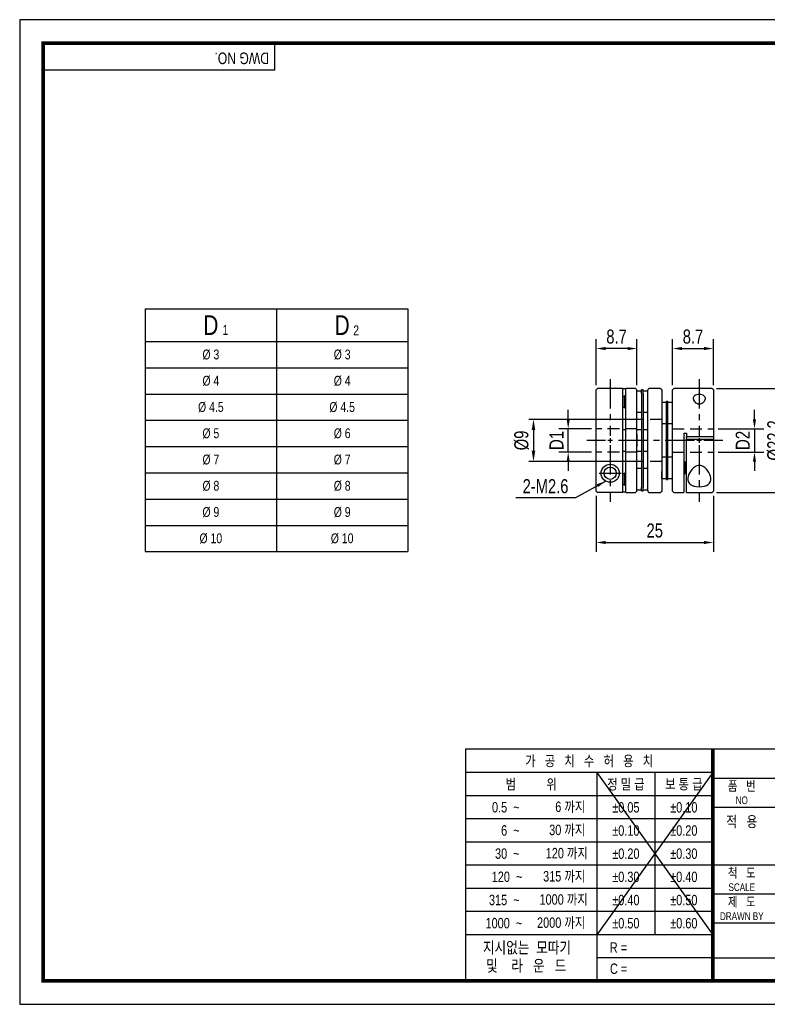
# Model space of a CAD drawing. Header units: millimetres. Extents: x 0 to 297, y 0 to 210.
# Tile 1 of 2: x 0 to 159, y 0 to 210. Entities that reach past the tile are written whole.
import ezdxf
from ezdxf.enums import TextEntityAlignment as Align

# ---------------------------------------------------------------- set-up
doc = ezdxf.new("R2010")
doc.units = ezdxf.units.MM
doc.header["$LTSCALE"] = 5
for name, pattern in [('CENTER', [2, 1.25, -0.25, 0.25, -0.25]), ('CENTER2', [1.125, 0.75, -0.125, 0.125, -0.125]), ('DASHED', [0.75, 0.5, -0.25]), ('HIDDEN', [0.375, 0.25, -0.125]), ('PHANTOM2', [1.25, 0.625, -0.125, 0.125, -0.125, 0.125, -0.125])]:
    doc.linetypes.add(name, pattern=pattern)
doc.layers.get('0').update_dxf_attribs({"linetype": 'CONTINUOUS'})
doc.layers.get('Defpoints').update_dxf_attribs({"linetype": 'CONTINUOUS'})
for name, color, linetype in [('BM', 2, 'CONTINUOUS'), ('C', 1, 'CENTER2'), ('CT', 1, 'CENTER'), ('D', 7, 'CONTINUOUS'), ('DIM', 2, 'CONTINUOUS'), ('H', 3, 'HIDDEN'), ('HD', 4, 'DASHED'), ('P', 4, 'PHANTOM2')]:
    doc.layers.add(name, color=color, linetype=linetype)
doc.styles.get("Standard").update_dxf_attribs({"font": 'Gulim.ttf', "width": 0.8, "height": 3})
doc.dimstyles.new('LIM', dxfattribs={"dimtxt": 2, "dimasz": 2, "dimexe": 2, "dimexo": 1, "dimgap": 1, "dimtad": 1, "dimdec": 3, "dimzin": 9, "dimdsep": 46, "dimtxsty": 'Standard', "dimcen": 3, "dimclrd": 1, "dimclre": 1, "dimadec": 0, "dimazin": 0, "dimtfac": 1, "dimtdec": 3, "dimtmove": 0, "dimatfit": 3, "dimfxl": 0, "dimtolj": 1, "dimtzin": 0, "dimarcsym": 0})
doc.dimstyles.get("Standard").update_dxf_attribs({"dimtxt": 0.18, "dimasz": 0.18, "dimexe": 0.18, "dimexo": 0.0625, "dimgap": 0.09, "dimtad": 0, "dimtih": 1, "dimtoh": 1, "dimdec": 4, "dimzin": 0, "dimdsep": 46, "dimtxsty": 'Standard', "dimcen": 0.09, "dimadec": 0, "dimazin": 0, "dimtfac": 1, "dimtdec": 4, "dimtofl": 0, "dimtmove": 0, "dimatfit": 3, "dimfxl": 0, "dimtolj": 1, "dimtzin": 0, "dimarcsym": 0})

# ---------------------------------------------------------------- blocks, each defined once
blk = doc.blocks.new('*D0')
at = {"color": 1, "lineweight": -2, "ltscale": 25.4}
for p, q in [((148.63, 131.36), (165.51, 131.36)), ((163.51, 129.36), (163.51, 111.16)), ((148.63, 109.16), (165.51, 109.16))]:
    blk.add_line(p, q, dxfattribs=at)
at = {"color": 1, "ltscale": 25.4}
for points in [[(163.18, 129.36), (163.85, 129.36), (163.51, 131.36)], [(163.18, 111.16), (163.85, 111.16), (163.51, 109.16)]]:
    blk.add_solid(points, dxfattribs=at)
at = {"layer": 'Defpoints', "color": 0, "ltscale": 25.4}
for p in [(147.63, 131.36), (147.63, 109.16), (163.51, 109.16)]:
    blk.add_point(p, dxfattribs=at)
at = {"color": 0, "ltscale": 25.4, "insert": (160.97, 120.26), "char_height": 3, "attachment_point": 5, "rotation": 90}
blk.add_mtext('\\A1;{\\f??|b0|i0|c0|p49;%%C}22.2', dxfattribs=at)
blk = doc.blocks.new('*D1')
at = {"color": 1, "lineweight": -2, "ltscale": 25.4}
for p, q in [((156.69, 124.76), (156.69, 126.76)), ((148.93, 122.76), (158.69, 122.76)), ((156.69, 122.76), (156.69, 117.76)), ((148.93, 117.76), (158.69, 117.76)), ((156.69, 115.76), (156.69, 113.76))]:
    blk.add_line(p, q, dxfattribs=at)
at = {"color": 1, "ltscale": 25.4}
for points in [[(156.36, 124.76), (157.03, 124.76), (156.69, 122.76)], [(156.36, 115.76), (157.03, 115.76), (156.69, 117.76)]]:
    blk.add_solid(points, dxfattribs=at)
at = {"layer": 'Defpoints', "color": 0, "ltscale": 25.4}
for p in [(147.93, 122.76), (147.93, 117.76), (156.69, 117.76)]:
    blk.add_point(p, dxfattribs=at)
at = {"color": 0, "ltscale": 25.4, "insert": (154.19, 120.26), "char_height": 3, "attachment_point": 5, "rotation": 90}
blk.add_mtext('\\A1;{\\f??|b0|i0|c0|p49;D2}', dxfattribs=at)
blk = doc.blocks.new('*D2')
at = {"color": 1, "lineweight": -2, "ltscale": 25.4}
for p, q in [((116.97, 124.76), (116.97, 126.76)), ((121.93, 122.76), (114.97, 122.76)), ((116.97, 117.76), (116.97, 122.76)), ((121.93, 117.76), (114.97, 117.76)), ((116.97, 115.76), (116.97, 113.76))]:
    blk.add_line(p, q, dxfattribs=at)
at = {"color": 1, "ltscale": 25.4}
for points in [[(116.64, 124.76), (117.3, 124.76), (116.97, 122.76)], [(116.64, 115.76), (117.3, 115.76), (116.97, 117.76)]]:
    blk.add_solid(points, dxfattribs=at)
at = {"layer": 'Defpoints', "color": 0, "ltscale": 25.4}
for p in [(116.97, 122.76), (122.93, 122.76), (122.93, 117.76)]:
    blk.add_point(p, dxfattribs=at)
at = {"color": 0, "ltscale": 25.4, "insert": (114.47, 120.26), "char_height": 3, "attachment_point": 5, "rotation": 90}
blk.add_mtext('\\A1;{\\f??|b0|i0|c129|p49;D1}', dxfattribs=at)
blk = doc.blocks.new('*D3')
at = {"color": 1, "lineweight": -2, "ltscale": 25.4}
for p, q in [((122.93, 108.46), (122.93, 96.5)), ((147.93, 108.46), (147.93, 96.5)), ((124.93, 98.5), (145.93, 98.5))]:
    blk.add_line(p, q, dxfattribs=at)
at = {"color": 1, "ltscale": 25.4}
for points in [[(124.93, 98.83), (124.93, 98.17), (122.93, 98.5)], [(145.93, 98.83), (145.93, 98.17), (147.93, 98.5)]]:
    blk.add_solid(points, dxfattribs=at)
at = {"layer": 'Defpoints', "color": 0, "ltscale": 25.4}
for p in [(122.93, 109.46), (147.93, 109.46), (147.93, 98.5)]:
    blk.add_point(p, dxfattribs=at)
at = {"color": 0, "ltscale": 25.4, "insert": (135.43, 101.04), "char_height": 3, "attachment_point": 5}
blk.add_mtext('\\A1;25', dxfattribs=at)
blk = doc.blocks.new('*D4')
at = {"color": 1, "lineweight": -2, "ltscale": 25.4}
for p, q in [((122.93, 132.06), (122.93, 141.86)), ((131.63, 132.06), (131.63, 141.86)), ((129.63, 139.86), (124.93, 139.86))]:
    blk.add_line(p, q, dxfattribs=at)
at = {"color": 1, "ltscale": 25.4}
for points in [[(124.93, 140.2), (124.93, 139.53), (122.93, 139.86)], [(129.63, 140.2), (129.63, 139.53), (131.63, 139.86)]]:
    blk.add_solid(points, dxfattribs=at)
at = {"layer": 'Defpoints', "color": 0, "ltscale": 25.4}
for p in [(122.93, 139.86), (122.93, 131.06), (131.63, 131.06)]:
    blk.add_point(p, dxfattribs=at)
at = {"color": 0, "ltscale": 25.4, "insert": (127.28, 142.4), "char_height": 3, "attachment_point": 5}
blk.add_mtext('\\A1;8.7', dxfattribs=at)
blk = doc.blocks.new('*D5')
at = {"color": 1, "lineweight": -2, "ltscale": 25.4}
for p, q in [((139.23, 132.06), (139.23, 141.86)), ((147.93, 132.06), (147.93, 141.86)), ((141.23, 139.86), (145.93, 139.86))]:
    blk.add_line(p, q, dxfattribs=at)
at = {"color": 1, "ltscale": 25.4}
for points in [[(141.23, 140.2), (141.23, 139.53), (139.23, 139.86)], [(145.93, 140.2), (145.93, 139.53), (147.93, 139.86)]]:
    blk.add_solid(points, dxfattribs=at)
at = {"layer": 'Defpoints', "color": 0, "ltscale": 25.4}
for p in [(147.93, 139.86), (139.23, 131.06), (147.93, 131.06)]:
    blk.add_point(p, dxfattribs=at)
at = {"color": 0, "ltscale": 25.4, "insert": (143.58, 142.4), "char_height": 3, "attachment_point": 5}
blk.add_mtext('\\A1;8.7', dxfattribs=at)
blk = doc.blocks.new('*D15')
at = {"layer": 'D', "color": 1, "lineweight": -2}
for p, q in [((132.93, 124.76), (108.57, 124.76)), ((109.57, 122.46), (109.57, 118.06)), ((132.93, 115.76), (108.57, 115.76))]:
    blk.add_line(p, q, dxfattribs=at)
at = {"layer": 'D', "color": 1}
for points in [[(109.18, 122.46), (109.95, 122.46), (109.57, 124.76)], [(109.18, 118.06), (109.95, 118.06), (109.57, 115.76)]]:
    blk.add_solid(points, dxfattribs=at)
at = {"layer": 'Defpoints', "color": 0}
for p in [(133.93, 124.76), (109.57, 115.76), (133.93, 115.76)]:
    blk.add_point(p, dxfattribs=at)
at = {"layer": 'D', "insert": (107.03, 120.26), "char_height": 3, "attachment_point": 5, "rotation": 90}
blk.add_mtext('\\A1;%%C9', dxfattribs=at)

msp = doc.modelspace()

# ---------------------------------------------------------------- linework, layer by layer
for p, q in [((54.43705, 199.23234), (54.43705, 205)), ((54.43705, 199.23234), (5, 199.23234)), ((26.77397, 148.35448), (26.77397, 96.55448)), ((26.77397, 148.35448), (82.77397, 148.35448)), ((82.77397, 148.35448), (82.77397, 96.55448)), ((95.07575, 54.43705), (95.07575, 5)), ((147.8086, 54.43705), (95.07575, 54.43705)), ((292, 54.43705), (147.8086, 54.43705)), ((147.8086, 54.43705), (147.8086, 5)), ((147.8086, 49.42948), (95.07575, 49.42948)), ((147.8086, 49.42948), (123.09008, 14.82355)), ((123.09008, 49.42948), (147.8086, 14.82355)), ((123.09008, 49.42948), (123.09008, 5)), ((135.44934, 49.42948), (135.44934, 14.82355)), ((147.8086, 48.25742), (292, 48.25742)), ((147.8086, 44.48577), (95.07575, 44.48577)), ((147.8086, 42.07779), (292, 42.07779)), ((147.8086, 39.54207), (95.07575, 39.54207)), ((147.8086, 34.59837), (95.07575, 34.59837)), ((147.8086, 29.65466), (95.07575, 29.65466)), ((147.8086, 29.71852), (292, 29.71852)), ((147.8086, 24.71096), (95.07575, 24.71096)), ((147.8086, 23.53889), (221.96418, 23.53889)), ((147.8086, 19.76725), (95.07575, 19.76725)), ((147.8086, 17.35926), (292, 17.35926)), ((147.8086, 14.82355), (95.07575, 14.82355)), ((147.8086, 9.87984), (123.09008, 9.87984)), ((147.8086, 9.87984), (221.96418, 9.87984))]:
    msp.add_line(p, q)
at = {"color": 4}
for p, q in [((54.77397, 148.35448), (54.77397, 96.55448)), ((26.77397, 141.35448), (82.77397, 141.35448))]:
    msp.add_line(p, q, dxfattribs=at)
at = {"color": 1}
for p, q in [((26.77397, 135.75448), (82.77397, 135.75448)), ((26.77397, 130.15448), (82.77397, 130.15448)), ((26.77397, 124.55448), (82.77397, 124.55448)), ((26.77397, 118.95448), (82.77397, 118.95448)), ((26.77397, 113.35448), (82.77397, 113.35448)), ((26.77397, 107.75448), (82.77397, 107.75448)), ((26.77397, 102.15448), (82.77397, 102.15448))]:
    msp.add_line(p, q, dxfattribs=at)
at = {"color": 0}
msp.add_line((26.77397, 96.55448), (82.77397, 96.55448), dxfattribs=at)
msp.add_lwpolyline([(297, 210), (0, 210), (0, 0), (297, 0)], close=True)
msp.add_lwpolyline([(292, 205, 0.8, 0.8, 0), (5, 205, 0.8, 0.8, 0), (5, 5, 0.8, 0.8, 0), (292, 5, 0.8, 0.8, 0)], format="xyseb", close=True)
at = {"const_width": 0.82395}
msp.add_lwpolyline([(147.8086, 5), (147.8086, 54.43705)], dxfattribs=at)
at = {"layer": 'BM', "linetype": 'Continuous'}
for p, q in [((123.22677, 131.35781), (122.92677, 131.05781)), ((122.92677, 109.46198), (122.92677, 131.05781)), ((128.62677, 131.35781), (123.22677, 131.35781)), ((128.62677, 109.16187), (128.62677, 131.35781)), ((128.62677, 131.31268), (129.22677, 131.31268)), ((129.22677, 109.15781), (129.22677, 131.35781)), ((131.32677, 131.35781), (129.22677, 131.35781)), ((131.62677, 131.05781), (131.32677, 131.35781)), ((131.62677, 121.57855), (131.62677, 131.05781)), ((132.62677, 130.75781), (131.62677, 130.75781)), ((132.62677, 130.28459), (132.62677, 131.02268)), ((132.92677, 131.02268), (132.62677, 131.02268)), ((132.62677, 130.28459), (132.62677, 122.03972)), ((132.92677, 130.28459), (132.92677, 131.02268)), ((133.92677, 130.75781), (132.92677, 130.75781)), ((132.92677, 130.28459), (132.92677, 122.03972)), ((133.92677, 130.97675), (134.05177, 131.18281)), ((133.92677, 113.61228), (133.92677, 130.97675)), ((134.22677, 131.35781), (134.05059, 131.18163)), ((136.62677, 131.35781), (134.22677, 131.35781)), ((136.80296, 131.18163), (136.62677, 131.35781)), ((136.80177, 131.18281), (136.92677, 130.97675)), ((136.92677, 130.97675), (136.92677, 113.61228)), ((139.52677, 131.35781), (139.22677, 131.05781)), ((139.22677, 109.45781), (139.22677, 131.05781)), ((147.62677, 131.35781), (139.52677, 131.35781)), ((147.92677, 131.05781), (147.62677, 131.35781)), ((147.92677, 131.05781), (147.92677, 121.12009)), ((128.92677, 129.62585), (128.62677, 129.62585)), ((129.02677, 129.80781), (128.92677, 129.70781)), ((128.92677, 129.70781), (128.92677, 127.30781)), ((129.22677, 129.80781), (129.02677, 129.80781)), ((137.92677, 128.34144), (136.92677, 128.34144)), ((137.92677, 128.60781), (138.22677, 128.60781)), ((137.92677, 126.08781), (137.92677, 128.60781)), ((138.22677, 126.08781), (138.22677, 128.60781)), ((139.22677, 128.34144), (138.22677, 128.34144)), ((128.62677, 127.38978), (128.92677, 127.38978)), ((128.92677, 127.30781), (129.02677, 127.20781)), ((129.02677, 127.20781), (129.22677, 127.20781)), ((131.62677, 126.25781), (132.62677, 126.25781)), ((132.92677, 126.25781), (133.92677, 126.25781)), ((137.92677, 114.42781), (137.92677, 126.08781)), ((138.22677, 114.42781), (138.22677, 126.08781)), ((129.22677, 122.5491), (128.62677, 122.5491)), ((132.62677, 122.50781), (131.62677, 122.50781)), ((132.62677, 122.03972), (132.62677, 118.4759)), ((133.92677, 122.50781), (132.92677, 122.50781)), ((132.92677, 122.03972), (132.92677, 118.4759)), ((136.92677, 123.84144), (137.92677, 123.84144)), ((138.22677, 123.84144), (139.22677, 123.84144)), ((141.62677, 121.83264), (141.62677, 109.15781)), ((141.62677, 121.83264), (142.22677, 121.83264)), ((142.22677, 121.83264), (142.22677, 121.13573)), ((131.62677, 121.58382), (131.62677, 118.93708)), ((131.62677, 118.93708), (131.62677, 121.58275)), ((142.22677, 121.13573), (147.92677, 121.13573)), ((142.22677, 121.064), (142.22677, 121.13573)), ((142.22677, 121.064), (142.22677, 120.9108)), ((142.22677, 120.68771), (142.22677, 120.9108)), ((142.22678, 120.68676), (142.22677, 120.68771)), ((142.22677, 120.68676), (142.22677, 120.53655)), ((142.22677, 109.15781), (142.22677, 120.53655)), ((142.22677, 120.53655), (147.92677, 120.53655)), ((147.92677, 121.12009), (147.92677, 121.0799)), ((147.92677, 121.08059), (147.92677, 120.89489)), ((147.92677, 120.89489), (147.92677, 120.7025)), ((147.92677, 120.70306), (147.92677, 120.52148)), ((147.92677, 120.5209), (147.92677, 109.45781)), ((128.62677, 117.96653), (129.22677, 117.96653)), ((131.62677, 109.45781), (131.62677, 118.93708)), ((131.62677, 118.00781), (132.62677, 118.00781)), ((132.62677, 118.4759), (132.62677, 110.23104)), ((132.92677, 118.4759), (132.92677, 110.23104)), ((132.92677, 118.00781), (133.92677, 118.00781)), ((137.92677, 116.67418), (136.92677, 116.67418)), ((139.22677, 116.67418), (138.22677, 116.67418)), ((141.82677, 115.72418), (141.62677, 115.72418)), ((141.92677, 115.62418), (141.82677, 115.72418)), ((141.92677, 113.22418), (141.92677, 115.62418)), ((132.62677, 114.25781), (131.62677, 114.25781)), ((133.92677, 114.25781), (132.92677, 114.25781)), ((133.92677, 111.73541), (133.92677, 113.60951)), ((136.92677, 112.17418), (136.92677, 113.61228)), ((136.92677, 113.61228), (136.92677, 112.17418)), ((137.92677, 111.90781), (137.92677, 114.42781)), ((138.22677, 111.90781), (138.22677, 114.42781)), ((128.92677, 113.12585), (128.62677, 113.12585)), ((129.02677, 113.30781), (128.92677, 113.20781)), ((128.92677, 113.20781), (128.92677, 110.80781)), ((129.22677, 113.30781), (129.02677, 113.30781)), ((133.92677, 109.53887), (133.92677, 111.74448)), ((136.92677, 112.17418), (137.92677, 112.17418)), ((136.92677, 112.17418), (136.92677, 111.73738)), ((136.92677, 111.74448), (136.92677, 109.53887)), ((137.92677, 111.90781), (138.22677, 111.90781)), ((138.22677, 112.17418), (139.22677, 112.17418)), ((141.62677, 113.12418), (141.82677, 113.12418)), ((141.82677, 113.12418), (141.92677, 113.22418)), ((123.22677, 109.16187), (122.92677, 109.46198)), ((128.62677, 110.88978), (128.92677, 110.88978)), ((129.22677, 109.20295), (128.62677, 109.20295)), ((128.92677, 110.80781), (129.02677, 110.70781)), ((129.02677, 110.70781), (129.22677, 110.70781)), ((131.32677, 109.15781), (131.62677, 109.45781)), ((131.62677, 109.75781), (132.62677, 109.75781)), ((132.62677, 109.49295), (132.62677, 110.23104)), ((132.62677, 109.49295), (132.92677, 109.49295)), ((132.92677, 109.49295), (132.92677, 110.23104)), ((132.92677, 109.75781), (133.92677, 109.75781)), ((133.92677, 109.53887), (134.05177, 109.33281)), ((134.05059, 109.334), (134.22677, 109.15781)), ((136.62677, 109.15781), (136.80296, 109.334)), ((136.92677, 109.53887), (136.80177, 109.33281)), ((139.22677, 109.45781), (139.52677, 109.15781)), ((147.62677, 109.15781), (147.92677, 109.45781)), ((128.62677, 109.16187), (123.22677, 109.16187)), ((129.22677, 109.15781), (131.32677, 109.15781)), ((134.22677, 109.15781), (136.62677, 109.15781)), ((139.52677, 109.15781), (141.62677, 109.15781)), ((142.22677, 109.15781), (147.62677, 109.15781))]:
    msp.add_line(p, q, dxfattribs=at)
for radius in [1.9303, 1.3]:
    msp.add_circle((125.92677, 113.25781), radius, dxfattribs=at)
for points, knots in [([(144.92677, 130.06666), (145.32441, 130.06666), (145.69438, 129.9643), (146.14896, 129.63212), (146.23972, 129.41138), (146.21089, 128.94482), (146.09747, 128.69673), (145.66652, 128.25093), (145.32322, 128.05026), (144.52825, 128.05095), (144.18391, 128.2536), (143.75666, 128.6967), (143.64199, 128.94528), (143.61425, 129.41525), (143.70588, 129.63287), (144.157, 129.96291), (144.52914, 130.06666), (144.92677, 130.06666)], [0, 0, 0, 0, 0.125, 0.125, 0.25, 0.25, 0.375, 0.375, 0.5, 0.5, 0.625, 0.625, 0.75, 0.75, 0.875, 0.875, 1, 1, 1, 1]), ([(144.92677, 110.38412), (144.16257, 110.38412), (143.44064, 110.56436), (142.5752, 111.23872), (142.4321, 111.71889), (142.54588, 112.75457), (142.78442, 113.31922), (143.37488, 114.1126), (143.61123, 114.36778), (144.19539, 114.78273), (144.55995, 114.93799), (145.31515, 114.93243), (145.6775, 114.77221), (146.25424, 114.35593), (146.49008, 114.09908), (147.07059, 113.31352), (147.31046, 112.74941), (147.42062, 111.70582), (147.27256, 111.23253), (146.41247, 110.56571), (145.69098, 110.38412), (144.92677, 110.38412)], [0, 0, 0, 0, 0.125, 0.125, 0.25, 0.25, 0.375, 0.375, 0.4375, 0.4375, 0.5, 0.5, 0.5625, 0.5625, 0.625, 0.625, 0.75, 0.75, 0.875, 0.875, 1, 1, 1, 1])]:
    msp.add_open_spline(points, degree=3, knots=knots, dxfattribs=at)
at = {"layer": 'C'}
msp.add_line((147.8086, 49.42948), (147.8086, 49.39613), dxfattribs=at)
at = {"layer": 'CT'}
for p, q in [((125.92677, 133.35781), (125.92677, 121.2599)), ((144.92677, 133.35781), (144.92677, 121.25984)), ((124.92677, 120.2599), (120.92677, 120.2599)), ((126.42677, 120.2599), (125.42677, 120.2599)), ((125.92677, 120.7599), (125.92677, 119.7599)), ((143.92677, 120.2599), (126.92677, 120.2599)), ((145.42677, 120.2599), (144.42677, 120.2599)), ((144.92677, 120.75984), (144.92677, 119.75984)), ((149.92677, 120.2599), (145.92677, 120.2599)), ((125.92677, 119.2599), (125.92677, 107.16187)), ((144.92677, 119.25984), (144.92677, 107.16187))]:
    msp.add_line(p, q, dxfattribs=at)
at = {"layer": 'D', "color": 1, "linetype": 'CENTER'}
msp.add_line((123.61041, 113.25781), (128.24314, 113.25781), dxfattribs=at)
at = {"layer": 'DIM', "color": 1, "ltscale": 25.4}
msp.add_line((118.51323, 108.0341), (105.7861, 108.0341), dxfattribs=at)
at = {"layer": 'H'}
msp.add_line((147.8086, 49.31275), (147.8086, 49.27106), dxfattribs=at)
at = {"layer": 'HD'}
for p, q in [((136.92677, 124.7599), (133.92677, 124.7599)), ((131.62677, 122.7599), (122.92677, 122.7599)), ((139.22677, 122.7599), (147.92677, 122.7599)), ((131.62677, 117.7599), (122.92677, 117.7599)), ((139.22677, 117.7599), (147.92677, 117.7599)), ((136.92677, 115.7599), (133.92677, 115.7599))]:
    msp.add_line(p, q, dxfattribs=at)
at = {"layer": 'P'}
msp.add_line((147.8086, 49.22104), (147.8086, 49.16267), dxfattribs=at)

# ---------------------------------------------------------------- texts
for s, insert, char_height, width, attachment_point in [('D', (40.77397, 144.85448), 4.2, 28, 5), ('D', (68.77397, 144.85448), 4.2, 28, 5), ('1', (43.26979, 144.87936), 2.1, 6.3, 1), ('2', (71.14017, 144.7989), 2.1, 3.36, 1)]:
    msp.add_mtext(s, dxfattribs=dict(insert=insert, char_height=char_height, width=width, attachment_point=attachment_point))
at = {"ltscale": 25.4, "char_height": 2.1, "width": 28, "attachment_point": 5}
for s, insert in [('%%C{\\f??|b0|i0|c0|p49; \\f??|b0|i0|c129|p49;3}', (40.77397, 138.55448)), ('%%C{\\f??|b0|i0|c0|p49; \\f??|b0|i0|c129|p49;3}', (68.77397, 138.55448)), ('%%C{\\f??|b0|i0|c0|p49; \\f??|b0|i0|c129|p49;4}', (40.77397, 132.95448)), ('%%C{\\f??|b0|i0|c0|p49; \\f??|b0|i0|c129|p49;4}', (68.77397, 132.95448)), ('%%C{\\f??|b0|i0|c0|p49; \\f??|b0|i0|c129|p49;4.5}', (40.77397, 127.35448)), ('%%C{\\f??|b0|i0|c0|p49; \\f??|b0|i0|c129|p49;4.5}', (68.77397, 127.35448)), ('%%C{\\f??|b0|i0|c0|p49; \\f??|b0|i0|c129|p49;5}', (40.77397, 121.75448)), ('%%C{\\f??|b0|i0|c0|p49; \\f??|b0|i0|c129|p49;6}', (68.77397, 121.75448)), ('%%C{\\f??|b0|i0|c0|p49; \\f??|b0|i0|c129|p49;7}', (40.77397, 116.15448)), ('%%C{\\f??|b0|i0|c0|p49; \\f??|b0|i0|c129|p49;7}', (68.77397, 116.15448)), ('%%C{\\f??|b0|i0|c0|p49; \\f??|b0|i0|c129|p49;8}', (40.77397, 110.55448)), ('%%C{\\f??|b0|i0|c0|p49; \\f??|b0|i0|c129|p49;8}', (68.77397, 110.55448)), ('%%C{\\f??|b0|i0|c0|p49; 9}', (40.77397, 104.95448)), ('%%C{\\f??|b0|i0|c0|p49; \\f??|b0|i0|c129|p49;9}', (68.77397, 104.95448)), ('%%C{\\f??|b0|i0|c0|p49; \\f??|b0|i0|c129|p49;10}', (40.77397, 99.35448)), ('%%C{\\f??|b0|i0|c0|p49; \\f??|b0|i0|c129|p49;10}', (68.77397, 99.35448))]:
    msp.add_mtext(s, dxfattribs=dict(at, insert=insert))
at = {"ltscale": 25.4, "insert": (112.14059, 110.48982), "char_height": 3, "attachment_point": 5}
msp.add_mtext('{\\f굴림|b0|i0|c129|p49;2-M2.6}', dxfattribs=at)
at = {"layer": 'D', "width": 0.8}
msp.add_text('DWG NO.', height=2.471852, rotation=180, dxfattribs=at).set_placement((53.16809, 203.00065))
for s, height, p in [('가   공   치   수   허   용   치', 2.2246672, (121.44218, 51.93326)), ('범          위', 2.2246672, (109.08292, 46.95763)), ('정 밀 급', 2.224667, (129.26971, 46.95763)), ('보 통 급', 2.224667, (141.62897, 46.95763)), ('품   번', 2.059877, (153.98824, 46.60952)), ('NO', 1.647902, (153.98824, 43.5197)), ('%%p0.05', 2.224667, (129.26971, 42.01392)), ('%%p0.10', 2.224667, (141.62897, 42.01392)), ('적   용', 2.307062, (153.98824, 38.98797)), ('%%p0.10', 2.224667, (129.26971, 37.07022)), ('%%p0.20', 2.224667, (141.62897, 37.07022)), ('%%p0.20', 2.224667, (129.26971, 32.12651)), ('%%p0.30', 2.224667, (141.62897, 32.12651)), ('척   도', 2.059877, (153.98824, 28.07062)), ('%%p0.30', 2.224667, (129.26971, 27.18281)), ('%%p0.40', 2.224667, (141.62897, 27.18281)), ('SCALE', 1.647902, (153.98824, 24.98081)), ('%%p0.40', 2.224667, (129.26971, 22.2391)), ('%%p0.50', 2.224667, (141.62897, 22.2391)), ('제   도', 2.059877, (153.98824, 21.89099)), ('%%p0.50', 2.224667, (129.26971, 17.2954)), ('%%p0.60', 2.224667, (141.62897, 17.2954))]:
    msp.add_text(s, height=height, dxfattribs=at).set_placement(p, align=Align.MIDDLE)
msp.add_text('DRAWN BY', height=1.647902, dxfattribs=at).set_placement((153.98824, 17.97719), align=Align.CENTER)
at = {"layer": 'D', "linetype": 'ByBlock', "width": 0.8}
for s, height, p in [('지시없는  모따기', 2.471852, (98.78304, 10.86753)), ('및    라   운   드', 2.4718525, (99.46232, 6.99683))]:
    msp.add_text(s, height=height, dxfattribs=at).set_placement(p)
at = {"layer": 'D', "width": 0.8}
for s, p in [('R = ', (125.83895, 10.9999)), ('C = ', (125.87797, 6.47764))]:
    msp.add_text(s, height=2.224667, dxfattribs=at).set_placement(p)
at = {"layer": 'D', "char_height": 2.224667, "attachment_point": 6}
for s, insert, width in [('0.5  ~', (106.61106, 42.01392), 8.2310624), ('6 까지', (120.61823, 42.01392), 9.8035318), ('6  ~', (106.61106, 37.07022), 8.2310216), ('30 까지', (120.61823, 37.07022), 9.8034906), ('120 까지', (121.17583, 32.12651), 12.6524242), ('30  ~', (106.61106, 32.12651), 8.2310216), ('120  ~', (107.1976, 27.18281), 8.9379913), ('315 까지', (120.61823, 27.18281), 12.0977814), ('315  ~', (106.61106, 22.2391), 9.885083), ('1000 까지', (121.14261, 22.2391), 13.3822846), ('2000 까지', (120.61823, 17.2954), 12.974319), ('1000  ~', (107.17041, 17.2954), 14.528725)]:
    msp.add_mtext(s, dxfattribs=dict(at, insert=insert, width=width))

# ---------------------------------------------------------------- dimensions: what is measured, and where the dimension line sits
at = {"ltscale": 25.4}
for base, p1, p2, picture, middle in [((122.92677, 139.86333), (131.62677, 131.05781), (122.92677, 131.05781), '*D4', (127.27677, 142.40328)), ((147.92677, 139.86333), (139.22677, 131.05781), (147.92677, 131.05781), '*D5', (143.57677, 142.40328)), ((147.92677, 98.49999), (122.92677, 109.46198), (147.92677, 109.46198), '*D3', (135.42677, 101.03794))]:
    dim = msp.add_linear_dim(base=base, p1=p1, p2=p2, dimstyle='LIM', dxfattribs=at)
    dim.commit()
    dim.dimension.update_dxf_attribs({"geometry": picture, "text_midpoint": middle})
for base, p1, p2, text, picture, middle in [((163.51183, 109.15781), (147.62677, 131.35781), (147.62677, 109.15781), '{\\f??|b0|i0|c0|p49;%%C}<>', '*D0', (160.97388, 120.25781)), ((116.97163, 122.7599), (122.92677, 117.7599), (122.92677, 122.7599), '{\\f??|b0|i0|c129|p49;D1}', '*D2', (114.47163, 120.2599))]:
    dim = msp.add_linear_dim(base=base, p1=p1, p2=p2, angle=90, text=text, dimstyle='LIM', dxfattribs=at)
    dim.commit()
    dim.dimension.update_dxf_attribs({"geometry": picture, "text_midpoint": middle})
dim = msp.add_linear_dim(base=(156.69464, 117.7599), p1=(147.92677, 122.7599), p2=(147.92677, 117.7599), angle=90, text='{\\f??|b0|i0|c0|p49;D2}', dimstyle='LIM', dxfattribs=at)
dim.commit()
dim.dimension.update_dxf_attribs({"geometry": '*D1', "text_midpoint": (156.69464, 120.2599), "dimtype": 160})
at = {"layer": 'D'}
dim = msp.add_linear_dim(base=(109.5678, 115.7599), p1=(133.92677, 124.7599), p2=(133.92677, 115.7599), angle=90, text='%%C9', dimstyle='Standard', override={"dimtxt": 2, "dimasz": 2.3, "dimexe": 1, "dimexo": 1, "dimgap": 1, "dimtad": 1, "dimtih": 0, "dimtoh": 0, "dimzin": 8, "dimcen": 1, "dimclrd": 1, "dimclre": 1, "dimclrt": 256, "dimadec": 4, "dimazin": 2, "dimtfac": 0.5, "dimtix": 1, "dimtofl": 1, "dimtmove": 2, "dimtzin": 8}, dxfattribs=at)
dim.commit()
dim.dimension.update_dxf_attribs({"geometry": '*D15', "text_midpoint": (107.02985, 120.2599)})

# ---------------------------------------------------------------- leaders
at = {"ltscale": 25.4}
msp.add_leader([(124.96162, 111.58612), (118.51323, 108.0341)], dimstyle='LIM', override={"dimgap": 1, "dimtad": 0}, dxfattribs=at)

doc.saveas('drawing.dxf')
